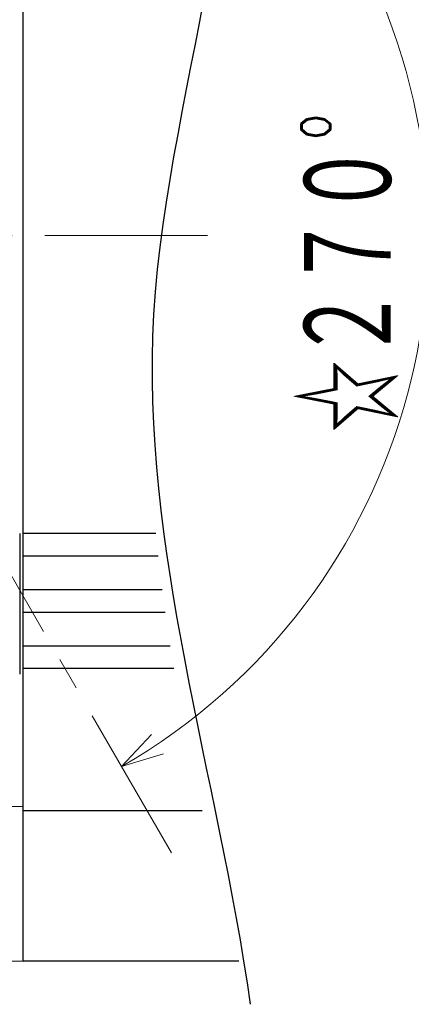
# Model space of a CAD drawing. Header units: millimetres. Extents: x 0 to 1071, y 0 to 742.
# Tile 29 of 127: x 500 to 534, y 157 to 244. Entities that reach past the tile are written whole.
import ezdxf

# ---------------------------------------------------------------- set-up
doc = ezdxf.new("R2010")
doc.units = ezdxf.units.MM
doc.header["$LTSCALE"] = 0.454724
doc.linetypes.add('CENTER', pattern=[50.8, 31.75, -6.35, 6.35, -6.35])
doc.layers.add('NoLayerName_001', color=7, linetype='Continuous')
doc.styles.get("Standard").update_dxf_attribs({"font": 'txt', "bigfont": 'extfont2'})

# ---------------------------------------------------------------- blocks, each defined once
blk = doc.blocks.new('DIM_0003')
at = {"color": 3, "linetype": 'Continuous', "lineweight": 13}
blk.add_lwpolyline([(85.461, 1.133), (81.747, 0), (84.397, 2.838)], dxfattribs=at)
blk.add_arc((54.498, 47.197), 54.498, 300, 210, dxfattribs=at)
at = {"color": 3, "linetype": 'Continuous', "lineweight": 13, "width": 0.666667}
blk.add_text('☆２７０%%d', height=8.75, rotation=90, dxfattribs=at).set_placement((106.497, 29.697))

msp = doc.modelspace()

# ---------------------------------------------------------------- linework, layer by layer
at = {"layer": 'NoLayerName_001', "color": 7, "linetype": 'Continuous', "lineweight": 25}
for p, q in [((499.8764, 160.5983), (499.8764, 289.3983)), ((499.5764, 198.5983), (499.5764, 186.1051)), ((511.6823, 198.5983), (499.8764, 198.5983)), ((511.8793, 196.5983), (499.8764, 196.5983)), ((512.2276, 193.5983), (499.8764, 193.5983)), ((512.4931, 191.5983), (499.8764, 191.5983)), ((512.9385, 188.5983), (499.8764, 188.5983)), ((513.2649, 186.5983), (499.8764, 186.5983)), ((489.0718, 174.1272), (499.8764, 174.3728)), ((515.7899, 173.9502), (499.8764, 173.9502)), ((463.8764, 161.0848), (499.8764, 160.5983)), ((519.0523, 160.5983), (499.8764, 160.5983))]:
    msp.add_line(p, q, dxfattribs=at)
at = {"layer": 'NoLayerName_001', "color": 4, "linetype": 'CENTER', "lineweight": 13}
for p, q in [((471.3764, 242.4193), (513.0583, 170.224)), ((516.2461, 225.0988), (408.3764, 225.0988))]:
    msp.add_line(p, q, dxfattribs=at)
at = {"layer": 'NoLayerName_001', "color": 7, "linetype": 'Continuous', "lineweight": 25}
msp.add_open_spline([(510.4977, 294.573), (512.3918, 290.0282), (524.6679, 266.4279), (503.2004, 217.6811), (517.1895, 177.2062), (520.0469, 156.7649)], degree=3, knots=[0, 0, 0, 0, 14.7713234, 77.7966623, 139.7169796, 139.7169796, 139.7169796, 139.7169796], dxfattribs=at)

# ---------------------------------------------------------------- block references
at = {"layer": 'NoLayerName_001', "color": 3, "linetype": 'Continuous', "lineweight": 13}
msp.add_blockref('DIM_0003', (426.8781, 177.9019), dxfattribs=at)

doc.saveas('drawing.dxf')
